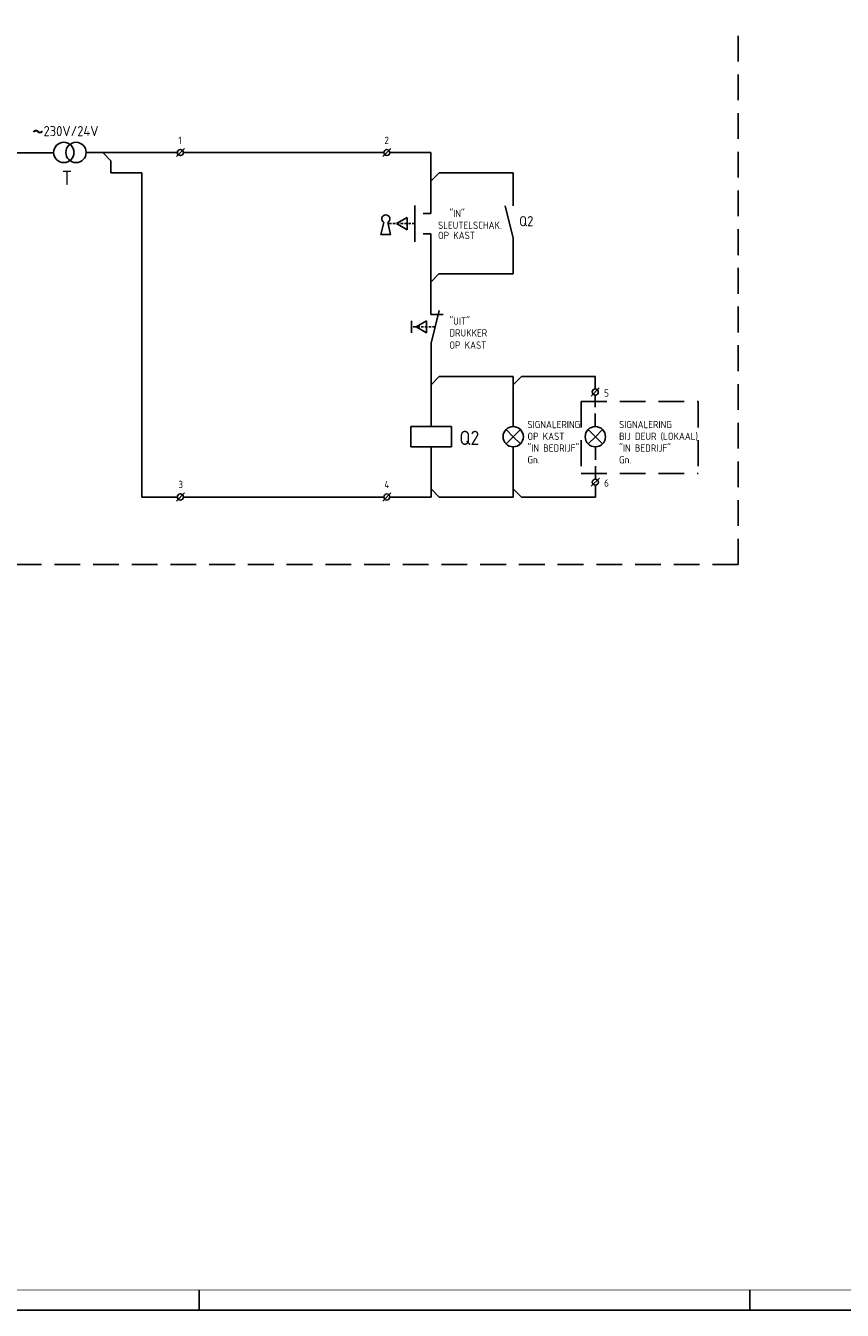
# Model space of a CAD drawing. Header units: millimetres. Extents: x 0 to 841, y 0 to 594.
# Tile 3 of 6: x 298 to 499, y 0 to 316. Entities that reach past the tile are written whole.
import ezdxf
from ezdxf.enums import TextEntityAlignment as Align

# ---------------------------------------------------------------- set-up
doc = ezdxf.new("R2010")
doc.units = ezdxf.units.MM
doc.linetypes.add('HIDDEN', pattern=[9.525, 6.35, -3.175])
for name, color, linetype in [('40', 1, 'CONTINUOUS'), ('41', 2, 'CONTINUOUS'), ('52', 1, 'HIDDEN'), ('70', 1, 'CONTINUOUS'), ('71', 2, 'CONTINUOUS'), ('EL$2B---_KADER', 4, 'CONTINUOUS'), ('LIJN025', 10, 'CONTINUOUS'), ('LIJN035', 50, 'CONTINUOUS'), ('LIJN050', 90, 'CONTINUOUS'), ('TEKST25', 10, 'CONTINUOUS'), ('TEKST35', 50, 'CONTINUOUS'), ('TEKST50', 90, 'CONTINUOUS'), ('TEKST70', 130, 'CONTINUOUS')]:
    doc.layers.add(name, color=color, linetype=linetype)
doc.styles.add('ISO', font='ISO.SHX')
doc.styles.add('NEN', font='iso.shx')
doc.styles.add('ROMAND', font='romand')

# ---------------------------------------------------------------- blocks, each defined once
blk = doc.blocks.new('A1')
at = {"layer": 'LIJN025'}
for p, q in [((340.5, 0), (340.5, 5)), ((476, 0), (476, 5))]:
    blk.add_line(p, q, dxfattribs=at)
blk.add_lwpolyline([(0, 0), (0, 594), (841, 594), (841, 0)], close=True, dxfattribs=at)
at = {"layer": 'LIJN050', "const_width": 0.2}
blk.add_lwpolyline([(836, 5), (836, 589), (25, 589), (25, 5)], close=True, dxfattribs=at)
at = {"layer": 'TEKST25', "style": 'ROMAND', "width": 2.899115}
blk.add_attdef('STATUS', text='', height=2.5, dxfattribs=at).set_placement((795, 71.5), (834, 71.5), align=Align.FIT)
at = {"layer": 'TEKST25', "style": 'ISO'}
for tag, p in [('E', (796.25, 66)), ('NAAM-E', (807.75, 66)), ('DATUM-E', (826, 66)), ('D', (796.25, 61)), ('NAAM-D', (807.75, 61)), ('DATUM-D', (826, 61)), ('C', (796.25, 56)), ('NAAM-C', (807.75, 56)), ('DATUM-C', (826, 56)), ('B', (796.25, 51)), ('NAAM-B', (807.75, 51)), ('DATUM-B', (826, 51)), ('A', (796.25, 46)), ('NAAM-A', (807.75, 46)), ('DATUM-A', (826, 46))]:
    blk.add_attdef(tag, text='', height=2.5, dxfattribs=at).set_placement(p, align=Align.CENTER)
for tag, p in [('DATUM', (673.75, 36.25)), ('SCHAAL', (709, 36.25)), ('GETEKEND', (739.25, 36.25)), ('GECONTOL.', (774, 36.25)), ('FORMAAT', (804.25, 28.25))]:
    blk.add_attdef(tag, p, '', height=2.5, dxfattribs=at)
at = {"layer": 'TEKST35', "style": 'ISO'}
for tag, p in [('PROJECT', (675.5, 72.5)), ('PLAATS', (675.5, 63.5)), ('INSTALLATIE-REGEL1', (675.5, 52.5)), ('INSTALLATIE-REGEL2', (675.5, 43.5))]:
    blk.add_attdef(tag, p, '', height=4, dxfattribs=at)
blk.add_attdef('PROJ.NR.', text='', height=4, dxfattribs=at).set_placement((822, 23), align=Align.CENTER)
at = {"layer": 'TEKST50', "style": 'ISO'}
blk.add_attdef('FILE-NAAM', text='', height=5, dxfattribs=at).set_placement((814.5, 7.5), align=Align.CENTER)
blk = doc.blocks.new('RWS076')
at = {"layer": '71'}
blk.add_line((2, 0), (0, 2), dxfattribs=at)
blk = doc.blocks.new('RWS023', base_point=(227, 181))
at = {"layer": '40', "style": 'NEN'}
blk.add_text('~', height=5, dxfattribs=at).set_placement((223.5, 179.5))
blk = doc.blocks.new('RWS075')
at = {"layer": '71'}
blk.add_line((2, 0), (0, -2), dxfattribs=at)

msp = doc.modelspace()

# ---------------------------------------------------------------- linework, layer by layer
at = {"layer": '52', "ltscale": 0.1}
msp.add_line((393.57, 267.48), (387.19, 267.48), dxfattribs=at)
at = {"layer": '52', "linetype": 'HIDDEN', "ltscale": 0.1}
msp.add_line((398.59, 242.08), (392.72, 242.08), dxfattribs=at)
at = {"layer": '70'}
for p, q in [((334.91, 283.98), (336.91, 285.98)), ((385.69, 283.98), (387.69, 285.98)), ((436.97, 225.04), (438.97, 227.04)), ((436.99, 202.84), (438.99, 204.84)), ((334.91, 199.18), (336.91, 201.18)), ((385.69, 199.18), (387.69, 201.18))]:
    msp.add_line(p, q, dxfattribs=at)
at = {"layer": '71'}
for p, q in [((318.82, 282.95), (316.82, 284.95)), ((397.49, 284.98), (397.49, 269.98)), ((326.41, 279.95), (326.41, 200.18)), ((399.59, 279.98), (417.79, 279.98)), ((417.79, 279.98), (417.79, 271.88)), ((393.59, 271.98), (393.59, 262.98)), ((389.09, 267.48), (391.69, 268.98)), ((391.69, 268.98), (391.69, 265.98)), ((397.49, 269.98), (395.59, 269.98)), ((417.79, 263.88), (415.79, 271.88)), ((385.23, 264.84), (385.92, 267.78)), ((387.63, 264.84), (386.94, 267.78)), ((391.69, 265.98), (389.09, 267.48)), ((385.23, 264.84), (387.63, 264.84)), ((397.49, 264.98), (395.59, 264.98)), ((397.49, 264.98), (397.49, 245.08)), ((417.79, 263.88), (417.79, 255.08)), ((399.49, 255.08), (397.49, 253.08)), ((417.79, 255.08), (399.49, 255.08)), ((392.72, 243.58), (392.72, 240.58)), ((393.87, 242.08), (396.47, 243.58)), ((396.47, 243.58), (396.47, 240.58)), ((397.49, 245.08), (400.59, 245.08)), ((397.59, 238.08), (399.59, 246.08)), ((396.47, 240.58), (393.87, 242.08)), ((397.59, 238.08), (397.59, 217.55)), ((399.59, 229.83), (417.79, 229.83)), ((417.79, 229.83), (417.79, 217.53)), ((419.79, 229.83), (437.99, 229.83)), ((437.97, 229.83), (437.97, 226.79)), ((437.97, 225.29), (437.97, 225.13)), ((392.59, 217.55), (392.59, 212.55)), ((402.59, 217.55), (392.59, 217.55)), ((402.59, 212.55), (402.59, 217.55)), ((417.79, 215.03), (416.03, 216.8)), ((417.79, 215.03), (416.03, 213.26)), ((417.79, 215.03), (419.56, 216.8)), ((417.79, 215.03), (419.56, 213.26)), ((437.99, 215.03), (436.23, 216.8)), ((437.99, 215.03), (436.23, 213.26)), ((437.99, 215.03), (439.76, 216.8)), ((437.99, 215.03), (439.76, 213.26)), ((392.59, 212.55), (402.59, 212.55)), ((397.59, 212.55), (397.59, 200.18)), ((417.79, 212.53), (417.79, 200.18)), ((437.99, 203.09), (437.99, 200.18))]:
    msp.add_line(p, q, dxfattribs=at)
for centre, radius in [((307.22, 285), 2.5), ((310.22, 285), 2.5), ((335.91, 284.98), 0.75), ((386.69, 284.98), 0.75), ((437.97, 226.04), 0.75), ((417.79, 215.03), 2.5), ((437.99, 215.03), 2.5), ((437.99, 203.84), 0.75), ((335.91, 200.18), 0.75), ((386.69, 200.18), 0.75)]:
    msp.add_circle(centre, radius, dxfattribs=at)
msp.add_arc((386.43, 268.64), 1, 300.6656, 239.3344, dxfattribs=at)
at = {"layer": 'LIJN025', "linetype": 'HIDDEN'}
for p, q in [((473.17, 183.55), (473.17, 316.2)), ((434.47, 223.67), (463.25, 223.67)), ((434.47, 223.67), (434.47, 205.97)), ((463.25, 223.67), (463.25, 205.97)), ((434.47, 205.97), (463.25, 205.97)), ((473.17, 183.55), (238.95, 183.55))]:
    msp.add_line(p, q, dxfattribs=at)
at = {"layer": 'LIJN035'}
for p, q in [((260.61, 284.9), (304.72, 284.9)), ((312.72, 284.95), (335.16, 284.95)), ((336.66, 284.98), (385.94, 284.98)), ((387.44, 284.98), (397.49, 284.98)), ((318.82, 282.95), (318.82, 279.95)), ((318.82, 279.95), (326.41, 279.95)), ((326.41, 200.18), (335.16, 200.18)), ((336.66, 200.18), (385.94, 200.18)), ((387.44, 200.18), (397.59, 200.18)), ((399.59, 200.18), (417.79, 200.18)), ((419.79, 200.18), (437.99, 200.18))]:
    msp.add_line(p, q, dxfattribs=at)
at = {"layer": 'LIJN035', "linetype": 'HIDDEN', "ltscale": 0.5}
for p, q in [((437.97, 217.53), (437.97, 225.29)), ((437.99, 204.59), (437.99, 212.53))]:
    msp.add_line(p, q, dxfattribs=at)

# ---------------------------------------------------------------- block references
at = {"layer": '40'}
msp.add_blockref('RWS023', (302.82, 289), dxfattribs=at)
at = {"layer": '70'}
msp.add_blockref('RWS076', (397.59, 200.18), dxfattribs=at)
at = {"layer": 'EL$2B---_KADER'}
msp.add_blockref('A1', (0, 0), dxfattribs=at)
at = {"layer": 'TEKST70', "xscale": -1, "rotation": 180}
msp.add_blockref('RWS076', (397.59, 279.98), dxfattribs=at)
at = {"layer": 'TEKST70'}
for name, p in [('RWS075', (397.59, 229.83)), ('RWS075', (417.79, 229.83)), ('RWS076', (417.79, 200.18)), ('RWS076', (417.79, 200.18))]:
    msp.add_blockref(name, p, dxfattribs=at)

# ---------------------------------------------------------------- texts
at = {"layer": '40', "style": 'NEN'}
for s, height, p in [('230V/24V', 2.5, (302.22, 289)), ('1', 1.8, (335.41, 287.08)), ('2', 1.8, (386.09, 287.08)), ('"IN"', 1.8, (402.09, 269.08)), ('Q2', 2.5, (419.24, 266.83)), ('SLEUTELSCHAK.', 1.8, (399.29, 266.18)), ('OP KAST', 1.8, (399.29, 263.68)), ('"UIT"', 1.8, (402.09, 242.58)), ('DRUKKER ', 1.8, (402.09, 239.68)), ('OP KAST', 1.8, (402.09, 236.68)), ('5', 1.8, (440.16, 224.86)), ('SIGNALERING', 1.8, (421.29, 217.13)), ('SIGNALERING', 1.8, (443.84, 217.13)), ('OP KAST', 1.8, (421.29, 214.23)), ('BIJ DEUR (LOKAAL)', 1.8, (443.84, 214.23)), ('"IN BEDRIJF"', 1.8, (421.29, 211.33)), ('"IN BEDRIJF"', 1.8, (443.84, 211.33)), ('Gn.', 1.8, (421.29, 208.43)), ('Gn.', 1.8, (443.84, 208.43)), ('3', 1.8, (335.41, 202.37)), ('4', 1.8, (386.09, 202.37)), ('6', 1.8, (440.16, 202.71))]:
    msp.add_text(s, height=height, dxfattribs=at).set_placement(p)
at = {"layer": '41', "style": 'NEN'}
msp.add_text('T', height=3.5, dxfattribs=at).set_placement((309.22, 277), align=Align.RIGHT)
msp.add_text('Q2', height=3.5, dxfattribs=at).set_placement((404.54, 213))

doc.saveas('drawing.dxf')
